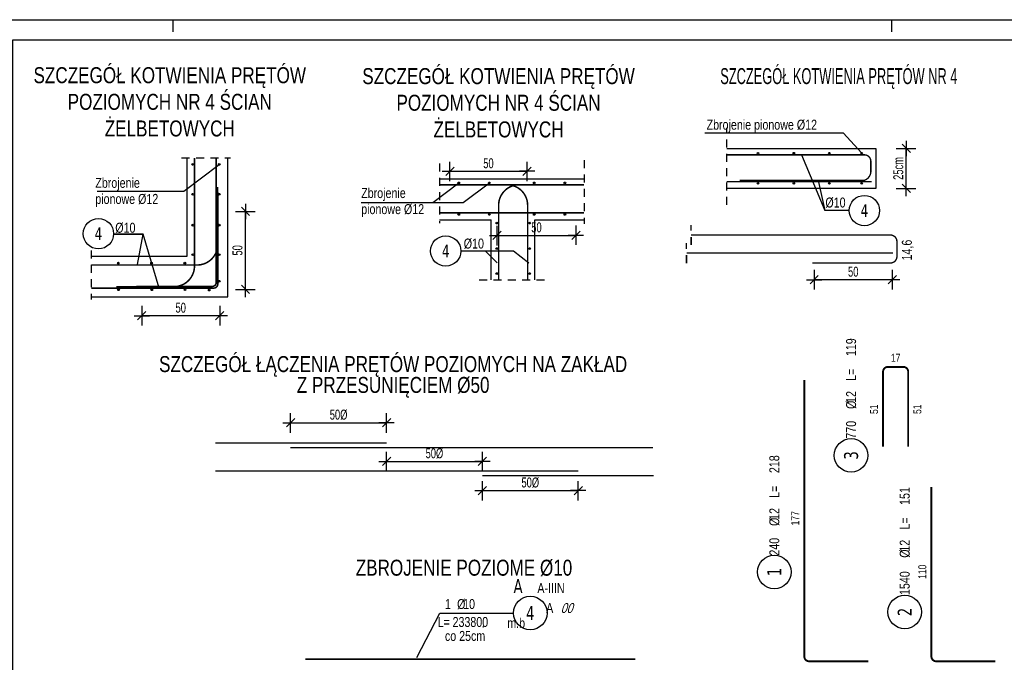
# Model space of a CAD drawing. Header units: millimetres. Extents: x 3488 to 8444, y -36 to 3900.
# Tile 4 of 13: x 5241 to 5857, y 304 to 706. Entities that reach past the tile are written whole.
import ezdxf
from ezdxf.enums import TextEntityAlignment as Align

# ---------------------------------------------------------------- set-up
doc = ezdxf.new("R2010")
doc.units = ezdxf.units.MM
doc.header["$LTSCALE"] = 25
doc.linetypes.add('MP', pattern=[0.36, 0.2, -0.16])
for name, color, linetype in [('BA_pdz', 2, 'Continuous'), ('BA_ram', 2, 'Continuous'), ('BA_txg', 3, 'Continuous'), ('BA_txs', 2, 'Continuous'), ('BA_wig', 3, 'Continuous'), ('BA_wym', 1, 'Continuous'), ('BiK-pr.widok', 3, 'Continuous'), ('BZ_lpm', 1, 'MP'), ('BZ_odn', 1, 'Continuous'), ('BZ_opi1', 7, 'Continuous'), ('BZ_opi2', 4, 'Continuous'), ('BZ_opi3', 30, 'Continuous'), ('BZ_opi4', 53, 'Continuous'), ('BZ_P_wid', 3, 'Continuous'), ('BZ_P_wyc', 134, 'Continuous'), ('BZ_pom', 6, 'Continuous'), ('BZ_wis', 2, 'Continuous'), ('BZ_wym', 1, 'Continuous')]:
    doc.layers.add(name, color=color, linetype=linetype)
doc.styles.add('BIKTBG', font='tahoma.ttf', dxfattribs={"width": 0.85})
doc.styles.add('BIKTC', font='bikromsw.shx', dxfattribs={"width": 0.85})
doc.styles.add('BIKTG', font='bikromsw.shx', dxfattribs={"width": 0.8})
doc.styles.add('BIKTS', font='bikromsw.shx', dxfattribs={"width": 0.8})
doc.styles.add('BIKWYM', font='bikromsw.shx', dxfattribs={"width": 0.7})
doc.dimstyles.new('BA_BGR_25_cm', dxfattribs={"dimscale": 0.25, "dimtxt": 25, "dimasz": 1.666667, "dimexe": 0, "dimexo": 0, "dimgap": 0, "dimtad": 0, "dimdec": 1, "dimrnd": 0.5, "dimzin": 9, "dimdsep": 46, "dimtxsty": 'BIKWYM', "dimblk": 'NONE', "dimcen": 0, "dimse1": 1, "dimse2": 1, "dimclrd": 256, "dimclre": 256, "dimclrt": 7, "dimadec": 0, "dimazin": 0, "dimtfac": 0.033333, "dimtdec": 1, "dimtmove": 0, "dimatfit": 3, "dimldrblk": 'NONE', "dimfxl": 1, "dimtvp": 0.8, "dimtolj": 1, "dimarcsym": 0})
doc.dimstyles.new('BA_KR_25_cm', dxfattribs={"dimscale": 0.25, "dimtxt": 25, "dimasz": 1.666667, "dimexe": 24, "dimexo": 0, "dimgap": 0, "dimtad": 0, "dimdec": 1, "dimrnd": 0.5, "dimzin": 9, "dimdsep": 46, "dimtxsty": 'BIKWYM', "dimblk": 'WYM-KR', "dimcen": 0, "dimdle": 20, "dimclrd": 256, "dimclre": 256, "dimclrt": 2, "dimadec": 0, "dimazin": 0, "dimtfac": 0.033333, "dimtdec": 1, "dimtmove": 0, "dimatfit": 3, "dimldrblk": 'WYM-KR', "dimfxl": 25, "dimfxlon": 1, "dimtvp": 0.8, "dimtolj": 1, "dimarcsym": 0})

# ---------------------------------------------------------------- blocks, each defined once
blk = doc.blocks.new('bik_BlkOpPretW', base_point=(-5855.91, 5448.22))
at = {"layer": 'BZ_opi2', "style": 'BIKTBG', "width": 0.8}
blk.add_attdef('NUMER', text='', height=8.75, dxfattribs=at).set_placement((-5840.41, 5448.22), align=Align.MIDDLE_CENTER)
at = {"layer": 'BZ_opi4', "style": 'BIKTS', "width": 0.8}
for tag, p in [('SZTUK', (-5830.19, 5445.09)), ('PRZEDR_FI', (-5811.62, 5445.09)), ('PRZEKROJ', (-5807.81, 5445.09)), ('PRZEDR_L', (-5794, 5445.09)), ('DLUGOSC', (-5778.52, 5445.09))]:
    blk.add_attdef(tag, p, '', height=6.25, dxfattribs=at)
at = {"layer": 'BZ_pom', "width": 0.8}
for tag, p, height, style, flags in [('POZYCJA', (-5830.19, 5435.72), 8.75, 'BIKTBG', 3), ('GATUNEK', (-5830.19, 5426.34), 6.25, 'BIKTS', 1), ('METODA_L', (-5830.19, 5407.59), 6.25, 'BIKTS', 3)]:
    blk.add_attdef(tag, p, '', height=height, dxfattribs=dict(at, style=style, flags=flags))
at = {"layer": 'BZ_wym', "width": 0.8}
for tag, p, height, style, flags in [('UWAGA', (-5830.19, 5416.97), 6.25, 'BIKTS', 1), ('TYP_PRETA', (-5830.19, 5398.22), 6.25, 'BIKTS', 3), ('PRZEDR_NR', (-5830.19, 5388.84), 8.75, 'BIKTBG', 1), ('PRZEDR_SZT', (-5830.19, 5379.47), 6.25, 'BIKTS', 1), ('EURO_KOD', (-5830.19, 5370.09), 6.25, 'BIKTS', 3), ('EURO_KOD_SEGMENTY', (-5816.62, 5370.09), 6.25, 'BIKTS', 3), ('HAK_1', (-5830.19, 5360.72), 6.25, 'BIKTS', 3), ('HAK_2', (-5830.19, 5351.34), 6.25, 'BIKTS', 3), ('ID', (-5830.19, 5341.97), 6.25, 'BIKTS', 3), ('ID_C', (-5830.19, 5332.59), 6.25, 'BIKTS', 3), ('b_atr_0', (-5830.19, 5323.22), 6.25, 'BIKTS', 3)]:
    blk.add_attdef(tag, p, '', height=height, dxfattribs=dict(at, style=style, flags=flags))
blk = doc.blocks.new('WYM-KR')
at = {"linetype": 'ByBlock'}
blk.add_line((11.52, 0), (-11.52, 0), dxfattribs=at)
at = {"color": 7, "linetype": 'ByBlock'}
blk.add_line((6.24, 6.24), (-6.24, -6.24), dxfattribs=at)
blk = doc.blocks.new('*D45')
at = {"layer": 'BA_wym', "lineweight": -2}
for p, q in [((5410.57, 447.56), (5410.57, 459.81)), ((5470.57, 447.56), (5470.57, 459.81)), ((5410.99, 453.81), (5470.15, 453.81))]:
    blk.add_line(p, q, dxfattribs=at)
at = {"layer": 'Defpoints', "color": 0}
for p in [(5470.57, 453.81), (5410.57, 438.31), (5470.57, 441.31)]:
    blk.add_point(p, dxfattribs=at)
at = {"layer": 'BA_wym', "lineweight": -2, "xscale": 0.4166666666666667, "yscale": 0.4166666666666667, "zscale": 0.4166666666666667, "rotation": 180}
blk.add_blockref('WYM-KR', (5410.57, 453.81), dxfattribs=at)
at = {"layer": 'BA_wym', "lineweight": -2, "xscale": 0.4166666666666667, "yscale": 0.4166666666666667, "zscale": 0.4166666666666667}
blk.add_blockref('WYM-KR', (5470.57, 453.81), dxfattribs=at)
at = {"layer": 'BA_wym', "color": 2, "insert": (5440.57, 458.81), "char_height": 6.25, "attachment_point": 5, "style": 'BIKWYM'}
blk.add_mtext('\\A1;{\\A1;50%%C}', dxfattribs=at)
blk = doc.blocks.new('*D46')
at = {"layer": 'BA_wym', "lineweight": -2}
for p, q in [((5470.57, 423.37), (5470.57, 435.62)), ((5530.57, 423.37), (5530.57, 435.62)), ((5470.99, 429.62), (5530.15, 429.62))]:
    blk.add_line(p, q, dxfattribs=at)
at = {"layer": 'Defpoints', "color": 0}
for p in [(5530.57, 429.62), (5470.57, 414.12), (5530.57, 417.12)]:
    blk.add_point(p, dxfattribs=at)
at = {"layer": 'BA_wym', "lineweight": -2, "xscale": 0.4166666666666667, "yscale": 0.4166666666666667, "zscale": 0.4166666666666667, "rotation": 180}
blk.add_blockref('WYM-KR', (5470.57, 429.62), dxfattribs=at)
at = {"layer": 'BA_wym', "lineweight": -2, "xscale": 0.4166666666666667, "yscale": 0.4166666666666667, "zscale": 0.4166666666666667}
blk.add_blockref('WYM-KR', (5530.57, 429.62), dxfattribs=at)
at = {"layer": 'BA_wym', "color": 2, "insert": (5500.57, 434.62), "char_height": 6.25, "attachment_point": 5, "style": 'BIKWYM'}
blk.add_mtext('\\A1;{\\A1;50%%C}', dxfattribs=at)
blk = doc.blocks.new('*D47')
at = {"layer": 'BA_wym', "lineweight": -2}
for p, q in [((5530.57, 405.09), (5530.57, 417.34)), ((5590.57, 405.09), (5590.57, 417.34)), ((5530.99, 411.34), (5590.15, 411.34))]:
    blk.add_line(p, q, dxfattribs=at)
at = {"layer": 'Defpoints', "color": 0}
for p in [(5590.57, 411.34), (5530.57, 395.84), (5590.57, 398.84)]:
    blk.add_point(p, dxfattribs=at)
at = {"layer": 'BA_wym', "lineweight": -2, "xscale": 0.4166666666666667, "yscale": 0.4166666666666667, "zscale": 0.4166666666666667, "rotation": 180}
blk.add_blockref('WYM-KR', (5530.57, 411.34), dxfattribs=at)
at = {"layer": 'BA_wym', "lineweight": -2, "xscale": 0.4166666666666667, "yscale": 0.4166666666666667, "zscale": 0.4166666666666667}
blk.add_blockref('WYM-KR', (5590.57, 411.34), dxfattribs=at)
at = {"layer": 'BA_wym', "color": 2, "insert": (5560.57, 416.34), "char_height": 6.25, "attachment_point": 5, "style": 'BIKWYM'}
blk.add_mtext('\\A1;{\\A1;50%%C}', dxfattribs=at)
blk = doc.blocks.new('_None')
blk = doc.blocks.new('bik_BlkOpPret', base_point=(1524.45, 7050.26))
at = {"layer": 'BZ_opi1', "style": 'BIKTS', "width": 0.6}
for tag, p in [('SZTUK', (1533.83, 7057.76)), ('PRZEDR_FI', (1554.72, 7057.76)), ('PRZEKROJ', (1563.29, 7057.76)), ('PRZEDR_L', (1533.83, 7024.01)), ('DLUGOSC', (1568.65, 7024.01)), ('UWAGA', (1533.83, 6997.76))]:
    blk.add_attdef(tag, p, '', height=18.75, dxfattribs=at)
at = {"layer": 'BZ_opi2', "style": 'BIKTBG', "width": 0.6}
blk.add_attdef('NUMER', text='', height=26.25, dxfattribs=at).set_placement((1620.77, 7050.26), align=Align.MIDDLE_CENTER)
at = {"layer": 'BZ_pom', "width": 0.6}
for tag, p, height, style in [('POZYCJA', (1589.27, 7087.76), 26.25, 'BIKTBG'), ('GATUNEK', (1630.22, 7087.76), 18.75, 'BIKTS'), ('METODA_L', (1639.09, 7050.26), 18.75, 'BIKTS'), ('EURO_KOD', (1663.74, 7050.26), 18.75, 'BIKTS')]:
    blk.add_attdef(tag, p, '', height=height, dxfattribs=dict(at, style=style))
at = {"layer": 'BZ_wym', "width": 0.6}
for tag, p, height, style, flags in [('PRZEDR_NR', (1533.83, 6969.63), 26.25, 'BIKTBG', 1), ('PRZEDR_SZT', (1533.83, 6941.51), 18.75, 'BIKTS', 1), ('TYP_PRETA', (1533.83, 6913.38), 18.75, 'BIKTS', 3), ('EURO_KOD_SEGMENTY', (1567.58, 6885.26), 18.75, 'BIKTS', 3), ('HAK_1', (1533.83, 6857.13), 18.75, 'BIKTS', 3), ('HAK_2', (1533.83, 6829.01), 18.75, 'BIKTS', 3), ('ID', (1533.83, 6800.88), 18.75, 'BIKTS', 3), ('ID_C', (1533.83, 6772.76), 18.75, 'BIKTS', 3), ('b_atr_0', (1533.83, 6744.63), 18.75, 'BIKTS', 3)]:
    blk.add_attdef(tag, p, '', height=height, dxfattribs=dict(at, style=style, flags=flags))
blk = doc.blocks.new('*D48')
at = {"layer": 'BA_wym', "lineweight": -2}
for p, q in [((5376.05, 586.12), (5388.3, 586.12)), ((5382.3, 537.71), (5382.3, 585.7)), ((5376.05, 537.3), (5388.3, 537.3))]:
    blk.add_line(p, q, dxfattribs=at)
at = {"layer": 'Defpoints', "color": 0}
for p in [(5367.79, 586.12), (5382.3, 586.12), (5341.36, 537.3)]:
    blk.add_point(p, dxfattribs=at)
at = {"layer": 'BA_wym', "lineweight": -2, "xscale": 0.4166666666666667, "yscale": 0.4166666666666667, "zscale": 0.4166666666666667}
for p, rotation in [((5382.3, 586.12), 90), ((5382.3, 537.3), 270)]:
    blk.add_blockref('WYM-KR', p, dxfattribs=dict(at, rotation=rotation))
at = {"layer": 'BA_wym', "color": 2, "insert": (5377.3, 561.71), "char_height": 6.25, "attachment_point": 5, "rotation": 90, "style": 'BIKWYM'}
blk.add_mtext('\\A1;50', dxfattribs=at)
blk = doc.blocks.new('*D49')
at = {"layer": 'BA_wym', "lineweight": -2}
for p, q in [((5317.34, 527.04), (5317.34, 514.79)), ((5366.16, 527.04), (5366.16, 514.79)), ((5365.74, 520.79), (5317.76, 520.79))]:
    blk.add_line(p, q, dxfattribs=at)
at = {"layer": 'Defpoints', "color": 0}
for p in [(5366.16, 572.81), (5317.34, 534.31), (5317.34, 520.79)]:
    blk.add_point(p, dxfattribs=at)
at = {"layer": 'BA_wym', "lineweight": -2, "xscale": 0.4166666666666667, "yscale": 0.4166666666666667, "zscale": 0.4166666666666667, "rotation": 180}
blk.add_blockref('WYM-KR', (5317.34, 520.79), dxfattribs=at)
at = {"layer": 'BA_wym', "lineweight": -2, "xscale": 0.4166666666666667, "yscale": 0.4166666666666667, "zscale": 0.4166666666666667}
blk.add_blockref('WYM-KR', (5366.16, 520.79), dxfattribs=at)
at = {"layer": 'BA_wym', "color": 2, "insert": (5341.75, 525.79), "char_height": 6.25, "attachment_point": 5, "style": 'BIKWYM'}
blk.add_mtext('\\A1;50', dxfattribs=at)
blk = doc.blocks.new('bik_BlkOpPretU', base_point=(18572.9, 5991.4))
at = {"layer": 'BZ_opi2', "style": 'BIKTBG', "width": 0.8}
blk.add_attdef('NUMER', text='', height=26.2, dxfattribs=at).set_placement((18420.6, 5991.4), align=Align.MIDDLE_CENTER)
at = {"layer": 'BZ_opi4', "style": 'BIKTS', "width": 0.8}
for tag, p in [('SZTUK', (18467.1, 5998.9)), ('PRZEDR_FI', (18535, 5998.9)), ('PRZEKROJ', (18546.4, 5998.9)), ('UWAGA', (18467.1, 5965.1))]:
    blk.add_attdef(tag, p, '', height=18.8, dxfattribs=at)
at = {"layer": 'BZ_pom', "width": 0.8}
for tag, p, height, style in [('GATUNEK', (18346.6, 6028.9), 18.8, 'BIKTS'), ('POZYCJA', (18452.1, 6028.9), 26.2, 'BIKTBG'), ('METODA_L', (18348.6, 5991.4), 18.8, 'BIKTS')]:
    blk.add_attdef(tag, p, '', height=height, dxfattribs=dict(at, style=style))
at = {"layer": 'BZ_wym', "width": 0.8}
for tag, p, height, style, flags in [('PRZEDR_L', (18467.1, 5937), 18.8, 'BIKTS', 1), ('TYP_PRETA', (18467.1, 5880.7), 18.8, 'BIKTS', 3), ('DLUGOSC', (18467.1, 5908.9), 18.8, 'BIKTS', 1), ('PRZEDR_SZT', (18467.1, 5824.5), 18.8, 'BIKTS', 1), ('PRZEDR_NR', (18467.1, 5852.6), 26.2, 'BIKTBG', 1), ('EURO_KOD', (18467.1, 5796.4), 18.8, 'BIKTS', 3), ('HAK_1', (18467.1, 5768.2), 18.8, 'BIKTS', 3), ('EURO_KOD_SEGMENTY', (18507.9, 5796.4), 18.8, 'BIKTS', 3), ('HAK_2', (18467.1, 5740.1), 18.8, 'BIKTS', 3), ('ID', (18467.1, 5712), 18.8, 'BIKTS', 3), ('b_atr_0', (18467.1, 5655.7), 18.8, 'BIKTS', 3), ('ID_C', (18467.1, 5683.9), 18.8, 'BIKTS', 3)]:
    blk.add_attdef(tag, p, '', height=height, dxfattribs=dict(at, style=style, flags=flags))
blk = doc.blocks.new('*D50')
at = {"layer": 'BA_wym', "lineweight": -2}
for p, q in [((5539.79, 564.83), (5539.79, 577.08)), ((5589.09, 577.33), (5589.09, 565.08)), ((5540.21, 571.08), (5588.68, 571.08))]:
    blk.add_line(p, q, dxfattribs=at)
at = {"layer": 'Defpoints', "color": 0}
for p in [(5589.09, 602.89), (5589.09, 571.08), (5539.79, 563.64)]:
    blk.add_point(p, dxfattribs=at)
at = {"layer": 'BA_wym', "lineweight": -2, "xscale": 0.4166666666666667, "yscale": 0.4166666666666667, "zscale": 0.4166666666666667, "rotation": 180}
blk.add_blockref('WYM-KR', (5539.79, 571.08), dxfattribs=at)
at = {"layer": 'BA_wym', "lineweight": -2, "xscale": 0.4166666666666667, "yscale": 0.4166666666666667, "zscale": 0.4166666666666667}
blk.add_blockref('WYM-KR', (5589.09, 571.08), dxfattribs=at)
at = {"layer": 'BA_wym', "color": 2, "insert": (5564.44, 576.08), "char_height": 6.25, "attachment_point": 5, "style": 'BIKWYM'}
blk.add_mtext('\\A1;50', dxfattribs=at)
blk = doc.blocks.new('*D51')
at = {"layer": 'BA_wym', "lineweight": -2}
for p, q in [((5510.24, 604.93), (5510.24, 617.18)), ((5558.52, 604.93), (5558.52, 617.18)), ((5510.66, 611.18), (5558.1, 611.18))]:
    blk.add_line(p, q, dxfattribs=at)
at = {"layer": 'Defpoints', "color": 0}
for p in [(5558.52, 611.18), (5510.24, 602.89), (5558.52, 586.78)]:
    blk.add_point(p, dxfattribs=at)
at = {"layer": 'BA_wym', "lineweight": -2, "xscale": 0.4166666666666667, "yscale": 0.4166666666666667, "zscale": 0.4166666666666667, "rotation": 180}
blk.add_blockref('WYM-KR', (5510.24, 611.18), dxfattribs=at)
at = {"layer": 'BA_wym', "lineweight": -2, "xscale": 0.4166666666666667, "yscale": 0.4166666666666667, "zscale": 0.4166666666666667}
blk.add_blockref('WYM-KR', (5558.52, 611.18), dxfattribs=at)
at = {"layer": 'BA_wym', "color": 2, "insert": (5534.38, 616.18), "char_height": 6.25, "attachment_point": 5, "style": 'BIKWYM'}
blk.add_mtext('\\A1;50', dxfattribs=at)
blk = doc.blocks.new('*D52')
at = {"layer": 'BA_wym', "lineweight": -2}
for p, q in [((5738.27, 549.58), (5738.27, 537.33)), ((5787.17, 549.58), (5787.17, 537.33)), ((5786.75, 543.33), (5738.69, 543.33))]:
    blk.add_line(p, q, dxfattribs=at)
at = {"layer": 'Defpoints', "color": 0}
for p in [(5787.17, 557.02), (5738.27, 553.8), (5738.27, 543.33)]:
    blk.add_point(p, dxfattribs=at)
at = {"layer": 'BA_wym', "lineweight": -2, "xscale": 0.4166666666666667, "yscale": 0.4166666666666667, "zscale": 0.4166666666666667, "rotation": 180}
blk.add_blockref('WYM-KR', (5738.27, 543.33), dxfattribs=at)
at = {"layer": 'BA_wym', "lineweight": -2, "xscale": 0.4166666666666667, "yscale": 0.4166666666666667, "zscale": 0.4166666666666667}
blk.add_blockref('WYM-KR', (5787.17, 543.33), dxfattribs=at)
at = {"layer": 'BA_wym', "color": 2, "insert": (5762.72, 548.33), "char_height": 6.25, "attachment_point": 5, "style": 'BIKWYM'}
blk.add_mtext('\\A1;50', dxfattribs=at)
blk = doc.blocks.new('*D53')
at = {"layer": 'BA_wym', "lineweight": -2}
for p, q in [((5789.7, 625.48), (5801.95, 625.48)), ((5795.95, 600.89), (5795.95, 625.07)), ((5789.7, 600.47), (5801.95, 600.47))]:
    blk.add_line(p, q, dxfattribs=at)
at = {"layer": 'Defpoints', "color": 0}
for p in [(5785.95, 625.48), (5795.95, 625.48), (5785.95, 600.47)]:
    blk.add_point(p, dxfattribs=at)
at = {"layer": 'BA_wym', "lineweight": -2, "xscale": 0.4166666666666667, "yscale": 0.4166666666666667, "zscale": 0.4166666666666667}
for p, rotation in [((5795.95, 625.48), 90), ((5795.95, 600.47), 270)]:
    blk.add_blockref('WYM-KR', p, dxfattribs=dict(at, rotation=rotation))
at = {"layer": 'BA_wym', "color": 2, "insert": (5790.95, 612.98), "char_height": 6.25, "attachment_point": 5, "rotation": 90, "style": 'BIKWYM'}
blk.add_mtext('\\A1;25cm', dxfattribs=at)

msp = doc.modelspace()

# ---------------------------------------------------------------- hatches: boundary and pattern name
at = {"layer": 'BA_txg'}
h = msp.add_hatch(color=1, dxfattribs=at)
h.dxf.hatch_style = 1
h.paths.add_polyline_path([(5703.59, 622.54, 1), (5702.59, 622.54, 1)])
h = msp.add_hatch(color=1, dxfattribs=at)
h.dxf.hatch_style = 1
h.paths.add_polyline_path([(5726.04, 622.54, 1), (5725.05, 622.54, 1)])
h = msp.add_hatch(color=1, dxfattribs=at)
h.dxf.hatch_style = 1
h.paths.add_polyline_path([(5748.31, 622.54, 1), (5747.32, 622.54, 1)])
h = msp.add_hatch(color=1, dxfattribs=at)
h.dxf.hatch_style = 1
h.paths.add_polyline_path([(5768.51, 622.54, 1), (5767.51, 622.54, 1)])
h = msp.add_hatch(color=1, dxfattribs=at)
h.dxf.hatch_style = 1
h.paths.add_polyline_path([(5349.79, 615.49, 1), (5348.7, 615.49, 1)])
h = msp.add_hatch(color=1, dxfattribs=at)
h.dxf.hatch_style = 1
h.paths.add_polyline_path([(5366.4, 615.49, 1), (5365.31, 615.49, 1)])
h = msp.add_hatch(color=1, dxfattribs=at)
h.dxf.hatch_style = 1
h.paths.add_polyline_path([(5516.31, 603.92, 1), (5515.22, 603.92, 1)])
h = msp.add_hatch(color=1, dxfattribs=at)
h.dxf.hatch_style = 1
h.paths.add_polyline_path([(5535.48, 603.92, 1), (5534.39, 603.92, 1)])
h = msp.add_hatch(color=1, dxfattribs=at)
h.dxf.hatch_style = 1
h.paths.add_polyline_path([(5563.61, 603.92, 1), (5562.52, 603.92, 1)])
h = msp.add_hatch(color=1, dxfattribs=at)
h.dxf.hatch_style = 1
h.paths.add_polyline_path([(5582.78, 603.92, 1), (5581.69, 603.92, 1)])
h = msp.add_hatch(color=1, dxfattribs=at)
h.dxf.hatch_style = 1
h.paths.add_polyline_path([(5703.59, 603.61, 1), (5702.59, 603.61, 1)])
h = msp.add_hatch(color=1, dxfattribs=at)
h.dxf.hatch_style = 1
h.paths.add_polyline_path([(5726.04, 603.61, 1), (5725.05, 603.61, 1)])
h = msp.add_hatch(color=1, dxfattribs=at)
h.dxf.hatch_style = 1
h.paths.add_polyline_path([(5748.31, 603.61, 1), (5747.32, 603.61, 1)])
h = msp.add_hatch(color=1, dxfattribs=at)
h.dxf.hatch_style = 1
h.paths.add_polyline_path([(5768.51, 603.61, 1), (5767.51, 603.61, 1)])
h = msp.add_hatch(color=1, dxfattribs=at)
h.dxf.hatch_style = 1
h.paths.add_polyline_path([(5349.79, 596.85, 1), (5348.7, 596.85, 1)])
h = msp.add_hatch(color=1, dxfattribs=at)
h.dxf.hatch_style = 1
h.paths.add_polyline_path([(5366.4, 596.85, 1), (5365.31, 596.85, 1)])
h = msp.add_hatch(color=1, dxfattribs=at)
h.dxf.hatch_style = 1
h.paths.add_polyline_path([(5516.31, 584.19, 1), (5515.22, 584.19, 1)])
h = msp.add_hatch(color=1, dxfattribs=at)
h.dxf.hatch_style = 1
h.paths.add_polyline_path([(5535.48, 584.19, 1), (5534.39, 584.19, 1)])
h = msp.add_hatch(color=1, dxfattribs=at)
h.dxf.hatch_style = 1
h.paths.add_polyline_path([(5563.61, 584.19, 1), (5562.52, 584.19, 1)])
h = msp.add_hatch(color=1, dxfattribs=at)
h.dxf.hatch_style = 1
h.paths.add_polyline_path([(5582.78, 584.19, 1), (5581.69, 584.19, 1)])
h = msp.add_hatch(color=1, dxfattribs=at)
h.dxf.hatch_style = 1
h.paths.add_polyline_path([(5349.79, 577.49, 1), (5348.7, 577.49, 1)])
h = msp.add_hatch(color=1, dxfattribs=at)
h.dxf.hatch_style = 1
h.paths.add_polyline_path([(5366.4, 577.49, 1), (5365.31, 577.49, 1)])
h = msp.add_hatch(color=1, dxfattribs=at)
h.dxf.hatch_style = 1
h.paths.add_polyline_path([(5540.1, 578.8, 1), (5539.01, 578.8, 1)])
h = msp.add_hatch(color=1, dxfattribs=at)
h.dxf.hatch_style = 1
h.paths.add_polyline_path([(5560.73, 578.8, 1), (5559.64, 578.8, 1)])
h = msp.add_hatch(color=1, dxfattribs=at)
h.dxf.hatch_style = 1
h.paths.add_polyline_path([(5540.1, 562.85, 1), (5539.01, 562.85, 1)])
h = msp.add_hatch(color=1, dxfattribs=at)
h.dxf.hatch_style = 1
h.paths.add_polyline_path([(5560.73, 562.85, 1), (5559.64, 562.85, 1)])
h = msp.add_hatch(color=1, dxfattribs=at)
h.dxf.hatch_style = 1
h.paths.add_polyline_path([(5349.79, 559.01, 1), (5348.7, 559.01, 1)])
h = msp.add_hatch(color=1, dxfattribs=at)
h.dxf.hatch_style = 1
h.paths.add_polyline_path([(5366.4, 559.01, 1), (5365.31, 559.01, 1)])
h = msp.add_hatch(color=1, dxfattribs=at)
h.dxf.hatch_style = 1
h.paths.add_polyline_path([(5303.26, 553.73, 1), (5302.17, 553.73, 1)])
h = msp.add_hatch(color=1, dxfattribs=at)
h.dxf.hatch_style = 1
h.paths.add_polyline_path([(5324.07, 553.73, 1), (5322.98, 553.73, 1)])
h = msp.add_hatch(color=1, dxfattribs=at)
h.dxf.hatch_style = 1
h.paths.add_polyline_path([(5344.88, 553.73, 1), (5343.79, 553.73, 1)])
h = msp.add_hatch(color=1, dxfattribs=at)
h.dxf.hatch_style = 1
h.paths.add_polyline_path([(5366.4, 542.38, 1), (5365.31, 542.38, 1)])
h = msp.add_hatch(color=1, dxfattribs=at)
h.dxf.hatch_style = 1
h.paths.add_polyline_path([(5540.1, 547.19, 1), (5539.01, 547.19, 1)])
h = msp.add_hatch(color=1, dxfattribs=at)
h.dxf.hatch_style = 1
h.paths.add_polyline_path([(5560.73, 547.19, 1), (5559.64, 547.19, 1)])
h = msp.add_hatch(color=1, dxfattribs=at)
h.dxf.hatch_style = 1
h.paths.add_polyline_path([(5303.35, 537.07, 1), (5302.26, 537.07, 1)])
h = msp.add_hatch(color=1, dxfattribs=at)
h.dxf.hatch_style = 1
h.paths.add_polyline_path([(5324.16, 537.07, 1), (5323.07, 537.07, 1)])
h = msp.add_hatch(color=1, dxfattribs=at)
h.dxf.hatch_style = 1
h.paths.add_polyline_path([(5344.97, 537.07, 1), (5343.88, 537.07, 1)])
h = msp.add_hatch(color=1, dxfattribs=at)
h.dxf.hatch_style = 1
h.paths.add_polyline_path([(5360.13, 536.84, 1), (5359.04, 536.84, 1)])

# ---------------------------------------------------------------- linework, layer by layer
at = {"layer": 'BA_pdz', "color": 1}
for p, q in [((5336.76, 706.08), (5336.76, 698.58)), ((5786.76, 706.08), (5786.76, 698.58))]:
    msp.add_line(p, q, dxfattribs=at)
at = {"layer": 'BA_ram', "color": 1}
msp.add_lwpolyline([(5186.76, -36.42), (5186.76, 706.08), (6236.76, 706.08), (6236.76, -36.42)], close=True, dxfattribs=at)
at = {"layer": 'BA_ram'}
msp.add_lwpolyline([(5236.76, -23.92), (5236.76, 693.58), (6224.26, 693.58), (6224.26, -23.92)], close=True, dxfattribs=at)
at = {"layer": 'BA_txg', "color": 1}
for centre, radius in [((5703.09, 622.54), 0.496), ((5725.55, 622.54), 0.496), ((5747.82, 622.54), 0.496), ((5768.01, 622.54), 0.496), ((5349.25, 615.49), 0.545), ((5365.85, 615.49), 0.545), ((5515.77, 603.92), 0.545), ((5534.94, 603.92), 0.545), ((5563.06, 603.92), 0.545), ((5582.23, 603.92), 0.545), ((5703.09, 603.61), 0.496), ((5725.55, 603.61), 0.496), ((5747.82, 603.61), 0.496), ((5768.01, 603.61), 0.496), ((5349.25, 596.85), 0.545), ((5365.85, 596.85), 0.545), ((5515.77, 584.19), 0.545), ((5534.94, 584.19), 0.545), ((5563.06, 584.19), 0.545), ((5582.23, 584.19), 0.545), ((5349.25, 577.49), 0.545), ((5365.85, 577.49), 0.545), ((5539.56, 578.8), 0.545), ((5560.19, 578.8), 0.545), ((5539.56, 562.85), 0.545), ((5560.19, 562.85), 0.545), ((5349.25, 559.01), 0.545), ((5365.85, 559.01), 0.545), ((5302.71, 553.73), 0.545), ((5323.52, 553.73), 0.545), ((5344.34, 553.73), 0.545), ((5365.85, 542.38), 0.545), ((5539.56, 547.19), 0.545), ((5560.19, 547.19), 0.545), ((5302.8, 537.07), 0.545), ((5323.61, 537.07), 0.545), ((5344.43, 537.07), 0.545), ((5359.58, 536.84), 0.545)]:
    msp.add_circle(centre, radius, dxfattribs=at)
at = {"layer": 'BA_wig', "color": 2}
msp.add_lwpolyline([(5683.59, 625.48), (5742.67, 625.48), (5776.9, 625.48), (5776.9, 600.47), (5742.67, 600.47), (5742.67, 600.47), (5683.59, 600.47)], dxfattribs=at)
at = {"layer": 'BiK-pr.widok'}
for points, const_width in [([(5350.36, 619.56), (5350.36, 551.89, -0.414214), (5337.49, 539.02), (5301.54, 539.02)], 0.966), ([(5683.59, 621.52), (5769.64, 621.52, -0.414214), (5773.75, 617.41), (5773.75, 611.48, -0.332904), (5769.64, 605.53), (5691.6, 605.53)], 0.878), ([(5285.77, 552.55), (5352.02, 552.55, 0.414214), (5364.89, 565.42), (5364.89, 601.37)], 0.966), ([(5558.91, 543.22), (5558.91, 589.91, 0.414214), (5546.04, 602.78), (5510.63, 602.78)], 0.966), ([(5540.74, 543.22), (5540.74, 589.91, -0.414214), (5553.61, 602.78), (5589.02, 602.78)], 0.966), ([(5661.27, 571.33), (5785.97, 571.33, -0.414214), (5790.07, 567.22), (5790.07, 557.91, -0.414214), (5785.97, 553.8), (5737.14, 553.8)], 0.878)]:
    msp.add_lwpolyline(points, format="xyb", dxfattribs=dict(at, const_width=const_width))
at = {"layer": 'BiK-pr.widok', "const_width": 0.878}
for points in [[(5683.59, 604.67), (5774.16, 604.67)], [(5658.37, 560.02), (5787.58, 560.02)]]:
    msp.add_lwpolyline(points, dxfattribs=at)
at = {"layer": 'BiK-pr.widok', "color": 9, "const_width": 0.966}
for points in [[(5503.8, 602.79), (5594.2, 602.79)], [(5503.8, 585.24), (5594.2, 585.24)]]:
    msp.add_lwpolyline(points, dxfattribs=at)
at = {"layer": 'BZ_lpm', "color": 1, "lineweight": 25}
for p, q in [((5342.33, 619.56), (5372.89, 619.56)), ((5594.2, 618.16), (5594.2, 578.28)), ((5503.8, 616.09), (5503.8, 578.83)), ((5285.77, 561.6), (5285.77, 531.04)), ((5528.5, 543.22), (5572.51, 543.22))]:
    msp.add_line(p, q, dxfattribs=at)
for points in [[(5683.59, 590.17), (5683.59, 638.37)], [(5661.27, 570.07), (5661.27, 565.08), (5661.27, 577.57)], [(5658.37, 558.76), (5658.37, 553.77), (5658.37, 566.26)]]:
    msp.add_lwpolyline(points, dxfattribs=at)
at = {"layer": 'BZ_odn'}
for p, q in [((5740.68, 605.41), (5744.93, 586.62)), ((5328.17, 538.14), (5318.2, 571.83))]:
    msp.add_line(p, q, dxfattribs=at)
for points in [[(5669.85, 635.26), (5756.52, 635.26), (5768.01, 622.54)], [(5730.41, 621.52), (5744.93, 586.62)], [(5289.53, 598.69), (5343.69, 598.69), (5365.85, 615.49)], [(5454.74, 591.66), (5518.56, 591.66), (5534.94, 603.92)], [(5454.74, 591.66), (5499.56, 591.66), (5515.94, 603.92)], [(5760.21, 586.62), (5744.93, 586.62)], [(5318.2, 571.83), (5299.71, 571.83), (5318.2, 571.83)], [(5314.76, 552.77), (5318.2, 571.83)], [(5532.61, 561.32), (5517.14, 561.32)], [(5539.79, 553.92), (5532.61, 561.32)], [(5549.97, 561.32), (5532.61, 561.32)], [(5559.66, 553.65), (5549.97, 561.32)]]:
    msp.add_lwpolyline(points, dxfattribs=at)
at = {"layer": 'BZ_odn', "color": 252}
for centre, radius in [((5769.71, 586.62), 9.5), ((5290.25, 572.16), 9.5), ((5507.63, 561.32), 9.5), ((5761.36, 433.4), 10.5), ((5713.32, 360.44), 10.5), ((5794.95, 335.41), 10.5)]:
    msp.add_circle(centre, radius, dxfattribs=at)
at = {"layer": 'BZ_odn'}
msp.add_circle((5560.58, 334.76), 10.47, dxfattribs=at)
at = {"layer": 'BZ_P_wid'}
for p, q in [((5363.54, 441.31, 9063.92), (5470.57, 441.31, 9063.92)), ((5410.57, 438.31, 9063.92), (5637.18, 438.31, 9063.92)), ((5363.54, 423.72, 9063.92), (5590.57, 423.72, 9063.92)), ((5530.57, 420.72, 9063.92), (5637.6, 420.72, 9063.92))]:
    msp.add_line(p, q, dxfattribs=at)
at = {"layer": 'BZ_P_wid', "const_width": 1}
for points in [[(5364.02, 619.56), (5364.02, 541.68, -0.414214), (5361.52, 539.18), (5314.02, 539.18)], [(5285.77, 538.12), (5362.43, 538.12, 0.414214), (5364.93, 540.62), (5364.93, 598.12)]]:
    msp.add_lwpolyline(points, format="xyb", dxfattribs=at)
at = {"layer": 'BZ_P_wid', "const_width": 0.998}
msp.add_lwpolyline([(5419.76, 305.88), (5626.35, 305.88)], dxfattribs=at)
at = {"layer": 'BZ_P_wyc', "linetype": 'Continuous', "const_width": 1.2}
for points in [[(5781.41, 438.77), (5781.41, 485.77, -0.414214), (5784.41, 488.77), (5794.13, 488.77, -0.414214), (5797.13, 485.77), (5797.13, 438.77)], [(5732.09, 480.56), (5732.09, 307.56, 0.414214), (5735.09, 304.56), (5772.09, 304.56)], [(5811.66, 413.56), (5811.66, 307.56, 0.414214), (5814.66, 304.56), (5851.66, 304.56)]]:
    msp.add_lwpolyline(points, format="xyb", dxfattribs=at)
at = {"layer": 'BZ_wis'}
for p, q in [((5345.79, 558.13), (5345.79, 619.56)), ((5371.19, 532.74), (5371.19, 619.56)), ((5503.6, 606.52), (5594, 606.52)), ((5503.8, 580.85), (5535.99, 580.85)), ((5535.99, 543.22), (5535.99, 580.85)), ((5563.35, 580.85), (5594.2, 580.85)), ((5563.35, 543.22), (5563.35, 580.85)), ((5285.77, 558.13), (5345.79, 558.13)), ((5285.77, 532.74), (5371.19, 532.74))]:
    msp.add_line(p, q, dxfattribs=at)

# ---------------------------------------------------------------- block references
ref = msp.add_blockref('bik_BlkOpPretU', (5783.26, 575.46), dxfattribs=dict(xscale=0.11315390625, yscale=0.11315390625, zscale=0.11315390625, rotation=359.9999999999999))
ref.add_attrib('NUMER', '4', dxfattribs={"layer": 'BZ_opi2', "height": 7.92, "style": 'BIKTBG', "width": 0.8}).set_placement((5769.71, 586.62), align=Align.MIDDLE_CENTER)
ref = msp.add_blockref('bik_BlkOpPretU', (5303.8, 561), dxfattribs=dict(xscale=0.11315390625, yscale=0.11315390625, zscale=0.11315390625, rotation=359.9999999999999))
ref.add_attrib('NUMER', '4', dxfattribs={"layer": 'BZ_opi2', "height": 7.92, "style": 'BIKTBG', "width": 0.8}).set_placement((5290.25, 572.16), align=Align.MIDDLE_CENTER)
ref = msp.add_blockref('bik_BlkOpPretU', (5521.18, 550.16), dxfattribs=dict(xscale=0.11315390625, yscale=0.11315390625, zscale=0.11315390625, rotation=359.9999999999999))
ref.add_attrib('NUMER', '4', dxfattribs={"layer": 'BZ_opi2', "height": 7.92, "style": 'BIKTBG', "width": 0.8}).set_placement((5507.63, 561.32), align=Align.MIDDLE_CENTER)
ref = msp.add_blockref('bik_BlkOpPretW', (5761.36, 417.9), dxfattribs=dict(rotation=90))
ref.add_attrib('NUMER', '3', dxfattribs={"layer": 'BZ_opi2', "height": 8.75, "rotation": 90, "style": 'BIKTBG', "width": 0.8}).set_placement((5761.36, 433.4), align=Align.MIDDLE_CENTER)
ref.add_attrib('SZTUK', '770', (5764.49, 443.87), dxfattribs={"layer": 'BZ_opi4', "height": 6.25, "rotation": 90, "style": 'BIKTS', "width": 0.8})
ref.add_attrib('PRZEKROJ', '12', (5764.49, 466.25), dxfattribs={"layer": 'BZ_opi4', "height": 6.25, "rotation": 90, "style": 'BIKTS', "width": 0.8})
ref.add_attrib('DLUGOSC', '119', (5764.49, 495.53), dxfattribs={"layer": 'BZ_opi4', "height": 6.25, "rotation": 90, "style": 'BIKTS', "width": 0.8})
ref.add_attrib('PRZEDR_FI', '%%c', (5764.49, 462.44), dxfattribs={"layer": 'BZ_opi4', "height": 6.25, "rotation": 90, "style": 'BIKTS', "width": 0.8})
ref.add_attrib('PRZEDR_L', 'L=', (5764.49, 480.06), dxfattribs={"layer": 'BZ_opi4', "height": 6.25, "rotation": 90, "style": 'BIKTS', "width": 0.8})
at = {"rotation": 90}
msp.add_blockref('bik_BlkOpPretW', (5713.32, 344.94), dxfattribs=at).add_auto_attribs({'NUMER': '1', 'SZTUK': '240', 'PRZEKROJ': '12', 'DLUGOSC': '218', 'PRZEDR_FI': '%%c', 'PRZEDR_L': 'L='})
ref = msp.add_blockref('bik_BlkOpPretW', (5794.95, 319.91), dxfattribs=dict(rotation=90))
ref.add_attrib('NUMER', '2', dxfattribs={"layer": 'BZ_opi2', "height": 8.75, "rotation": 90, "style": 'BIKTBG', "width": 0.8}).set_placement((5794.95, 335.41), align=Align.MIDDLE_CENTER)
ref.add_attrib('SZTUK', '1540', (5798.08, 346), dxfattribs={"layer": 'BZ_opi4', "height": 6.25, "rotation": 90, "style": 'BIKTS', "width": 0.8})
ref.add_attrib('PRZEKROJ', '12', (5798.08, 373.14), dxfattribs={"layer": 'BZ_opi4', "height": 6.25, "rotation": 90, "style": 'BIKTS', "width": 0.8})
ref.add_attrib('DLUGOSC', '151', (5798.08, 402.42), dxfattribs={"layer": 'BZ_opi4', "height": 6.25, "rotation": 90, "style": 'BIKTS', "width": 0.8})
ref.add_attrib('PRZEDR_FI', '%%c', (5798.08, 369.33), dxfattribs={"layer": 'BZ_opi4', "height": 6.25, "rotation": 90, "style": 'BIKTS', "width": 0.8})
ref.add_attrib('PRZEDR_L', 'L=', (5798.08, 386.95), dxfattribs={"layer": 'BZ_opi4', "height": 6.25, "rotation": 90, "style": 'BIKTS', "width": 0.8})
ref = msp.add_blockref('bik_BlkOpPret', (5504.03, 334.76), dxfattribs=dict(xscale=0.9975, yscale=0.9975, zscale=0.9975))
ref.add_attrib('NUMER', '4', dxfattribs={"layer": 'BZ_opi2', "height": 8.73, "style": 'BIKTBG', "width": 0.8}).set_placement((5560.58, 334.76), align=Align.MIDDLE_CENTER)
ref.add_attrib('POZYCJA', 'A', (5550.1, 347.23), dxfattribs={"layer": 'BZ_pom', "height": 8.73, "style": 'BIKTBG', "width": 0.8})
ref.add_attrib('SZTUK', '1', (5507.15, 337.25), dxfattribs={"layer": 'BZ_opi1', "height": 6.23, "style": 'BIKTS', "width": 0.8})
ref.add_attrib('GATUNEK', 'A-IIIN', (5565.01, 347.23), dxfattribs={"layer": 'BZ_pom', "height": 6.234, "style": 'BIKTS', "width": 0.8})
ref.add_attrib('PRZEKROJ', '10', (5518.55, 337.25), dxfattribs={"layer": 'BZ_opi1', "height": 6.234, "style": 'BIKTS', "width": 0.8})
ref.add_attrib('DLUGOSC', '233800', (5511.93, 326.03), dxfattribs={"layer": 'BZ_opi1', "height": 6.234, "style": 'BIKTS', "width": 0.8})
ref.add_attrib('UWAGA', 'co 25cm', (5507.15, 317.3), dxfattribs={"layer": 'BZ_opi1', "height": 6.234, "style": 'BIKTS', "width": 0.8})
ref.add_attrib('METODA_L', 'A', (5570.53, 334.76), dxfattribs={"layer": 'BZ_pom', "height": 6.23, "style": 'BIKTS', "width": 0.8})
ref.add_attrib('PRZEDR_FI', '%%c', (5514.75, 337.25), dxfattribs={"layer": 'BZ_opi1', "height": 6.234, "style": 'BIKTS', "width": 0.8})
ref.add_attrib('PRZEDR_L', 'L=', (5502.58, 326.03), dxfattribs={"layer": 'BZ_opi1', "height": 6.234, "style": 'BIKTS', "width": 0.8})
ref.add_attrib('EURO_KOD', '00', (5579.55, 334.76), dxfattribs={"layer": 'BZ_pom', "height": 6.234, "style": 'BIKTS', "oblique": 18, "width": 0.8})

# ---------------------------------------------------------------- texts
at = {"layer": 'BA_txg', "style": 'BIKTG', "width": 0.8}
for s, p in [('SZCZEGÓŁ ŁĄCZENIA PRĘTÓW POZIOMYCH NA ZAKŁAD', (5474.71, 490.55, 9063.92)), ('Z PRZESUNIĘCIEM %%C50', (5474.71, 477.51, 9063.92)), ('ZBROJENIE POZIOME %%C10', (5519.07, 363.12))]:
    msp.add_text(s, height=10, dxfattribs=at).set_placement(p, align=Align.MIDDLE_CENTER)
at = {"layer": 'BA_txg', "char_height": 10, "width": 195.7377, "attachment_point": 1, "style": 'BIKTG'}
for insert in [(5237.02, 676.35, -9063.92), (5442.82, 675.76, -9063.92)]:
    msp.add_mtext('\\pxqc;SZCZEGÓŁ KOTWIENIA PRĘTÓW POZIOMYCH NR 4 ŚCIAN ŻELBETOWYCH', dxfattribs=dict(at, insert=insert))
at = {"layer": 'BA_txs', "style": 'BIKTS', "width": 0.8}
for s, height, p in [('Zbrojenie pionowe %%C12', 6.25, (5670.93, 637.24)), ('Zbrojenie', 6.25, (5288.28, 600.86)), ('Zbrojenie', 6.25, (5454.72, 594.47)), ('pionowe %%C12', 6.25, (5288.28, 590.78)), ('%%C10', 6.25, (5745.3, 588.54)), ('pionowe %%C12', 6.25, (5454.72, 584.4)), ('%%C10', 6.25, (5300.78, 572.74)), ('%%C10', 6.25, (5518.93, 562.86)), ('.', 6.23, (5530.13, 325.67)), ('m.b', 6.234, (5546.18, 325.37))]:
    msp.add_text(s, height=height, dxfattribs=at).set_placement(p)
msp.add_text('14,6', height=6.25, rotation=90, dxfattribs=at).set_placement((5796.29, 561.9), align=Align.MIDDLE_CENTER)
at = {"layer": 'BZ_opi3', "style": 'BIKTC', "width": 0.8}
msp.add_text('17', height=5, dxfattribs=at).set_placement((5789.27, 494.47), align=Align.MIDDLE_CENTER)
for s, rotation, p in [('51', 90, (5775.71, 462.27)), ('51', 89.99985, (5802.83, 462.27)), ('177', 89.99985, (5726.39, 394.06)), ('110', 89.99985, (5805.96, 360.56))]:
    msp.add_text(s, height=5, rotation=rotation, dxfattribs=at).set_placement(p, align=Align.MIDDLE_CENTER)

# ---------------------------------------------------------------- dimensions: what is measured, and where the dimension line sits
at = {"layer": 'BA_wym'}
for base, p1, p2, angle, text, override, picture, middle in [((5795.95, 625.48), (5785.95, 600.47), (5785.95, 625.48), 90, '25cm', {"dimdec": 0, "dimrnd": 1, "dimtxsty": 'BIKWYM', "dimatfit": 1}, '*D53', (5790.95, 612.98)), ((5382.3, 586.12), (5341.36, 537.3), (5367.79, 586.12), 90, '50', {"dimblk": 'WYM-KR', "dimatfit": 1}, '*D48', (5377.3, 561.71)), ((5738.27, 543.33), (5787.17, 557.02), (5738.27, 553.8), 180, '50', {"dimblk": 'WYM-KR', "dimatfit": 1}, '*D52', (5762.72, 548.33))]:
    dim = msp.add_linear_dim(base=base, p1=p1, p2=p2, angle=angle, text=text, dimstyle='BA_KR_25_cm', override=override, dxfattribs=at)
    dim.commit()
    dim.dimension.update_dxf_attribs({"geometry": picture, "text_midpoint": middle})
for base, p1, p2, text, override, picture, middle in [((5558.52, 611.18), (5510.24, 602.89), (5558.52, 586.78), '50', {"dimblk": 'WYM-KR', "dimatfit": 1}, '*D51', (5534.38, 616.18)), ((5589.09, 571.08), (5539.79, 563.64), (5589.09, 602.89), '50', {"dimblk": 'WYM-KR', "dimatfit": 1}, '*D50', (5564.44, 576.08)), ((5317.34, 520.79), (5366.16, 572.81), (5317.34, 534.31), '50', {"dimblk": 'WYM-KR', "dimatfit": 1}, '*D49', (5341.75, 525.79)), ((5470.57, 453.81), (5410.57, 438.31), (5470.57, 441.31), '{\\A1;50%%C}', {"dimdec": 0, "dimrnd": 1, "dimblk": 'WYM-KR', "dimatfit": 1}, '*D45', (5440.57, 458.81)), ((5530.57, 429.62, 9063.92), (5470.57, 414.12, 9063.92), (5530.57, 417.12, 9063.92), '{\\A1;50%%C}', {"dimdec": 0, "dimrnd": 1, "dimblk": 'WYM-KR', "dimatfit": 1}, '*D46', (5500.57, 434.62, 9063.92)), ((5590.57, 411.34, 9063.92), (5530.57, 395.84, 9063.92), (5590.57, 398.84, 9063.92), '{\\A1;50%%C}', {"dimdec": 0, "dimrnd": 1, "dimblk": 'WYM-KR', "dimatfit": 1}, '*D47', (5560.57, 416.34, 9063.92))]:
    dim = msp.add_linear_dim(base=base, p1=p1, p2=p2, text=text, dimstyle='BA_KR_25_cm', override=override, dxfattribs=at)
    dim.commit()
    dim.dimension.update_dxf_attribs({"geometry": picture, "text_midpoint": middle})

# ---------------------------------------------------------------- leaders
at = {"layer": 'BZ_odn'}
msp.add_leader([(5489.6, 307), (5504.03, 334.76), (5550.1, 334.76)], dimstyle='BA_BGR_25_cm', dxfattribs=at)

# ---------------------------------------------------------------- next in the draw order: texts
at = {"layer": 'BA_txg', "insert": (5655.84, 675.77), "char_height": 10, "width": 195.7377, "attachment_point": 1, "style": 'BIKTG', "bg_fill": 2}
msp.add_mtext('\\pxsm0.8,qc;{\\W0.6;SZCZEGÓŁ KOTWIENIA PRĘTÓW NR 4}', dxfattribs=at)

doc.saveas('drawing.dxf')
